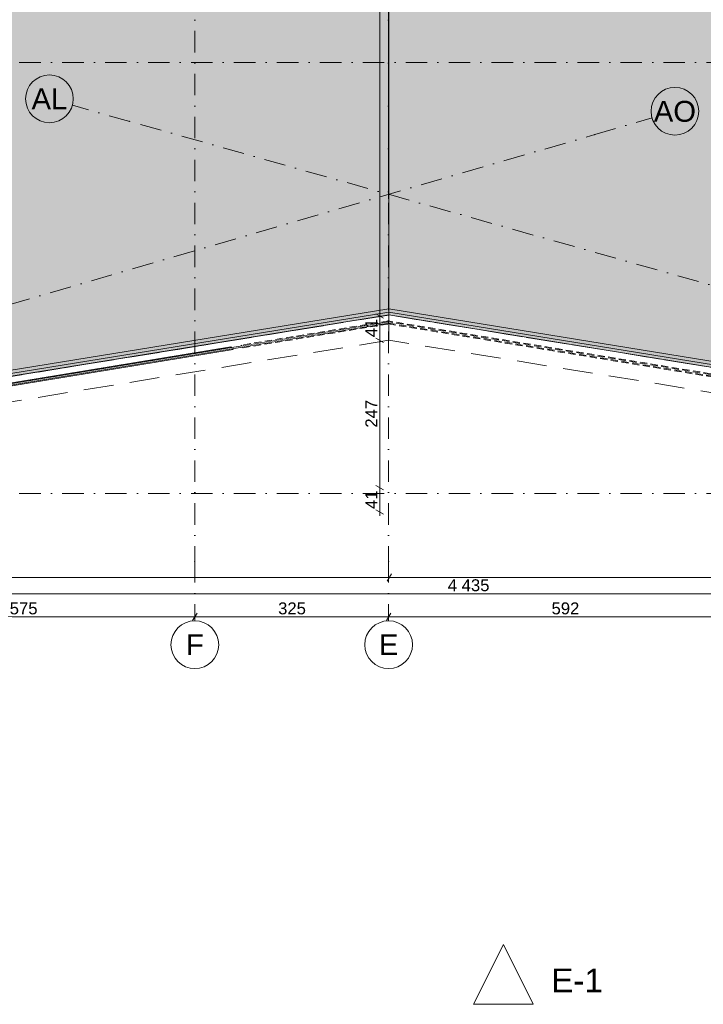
# Model space of a CAD drawing. Header units: millimetres. Extents: x 7523222 to 7571998, y 5751973 to 5786624.
# Tile 2 of 6: x 7539534 to 7550997, y 5751973 to 5768482. Entities that reach past the tile are written whole.
import ezdxf
from ezdxf.enums import TextEntityAlignment as Align

# ---------------------------------------------------------------- set-up
doc = ezdxf.new("R2010")
doc.units = ezdxf.units.MM
doc.header["$MEASUREMENT"] = 0
for name, pattern in [('Kropki i Kreski', [720, 360, -180, 0, -180]), ('Przerywana długa', [780, 500, -280]), ('Przerywana gęsta', [180, 120, -60]), ('Wipeout_Contour', [1000, 0, -1000])]:
    doc.linetypes.add(name, pattern=pattern)
for name, color, linetype in [('850-G Znaczniki robocze', 7, 'Continuous'), ('Nowe_260-A Balustrady', 7, 'Continuous'), ('Nowe_280-A Dachy Powłoki', 7, 'Continuous'), ('Nowe_290-A Ściany kurtynowe', 7, 'Continuous'), ('Nowe_299-A Wymiary opisy PB', 7, 'Continuous'), ('Nowe_410-K Osie', 7, 'Continuous')]:
    doc.layers.add(name, color=color, linetype=linetype)
for name, color, linetype, lineweight, true_color in [('850-G Znaczniki robocze_Nr_pióra__5', 7, 'Continuous', 13, 0x40a5ff), ('Nowe_2025-09-12 Strefa Taras_Nr_pióra__79', 7, 'Continuous', 0, 0xaaffd5), ('Nowe_280-A Dachy Powłoki_Nr_pióra__61', 7, 'Continuous', 13, 0x6a6a6a), ('Nowe_299-A Wymiary opisy PB_Nr_pióra__45', 7, 'Continuous', 15, 0x40a5ff), ('Nowe_299-A Wymiary opisy PB_Nr_pióra__85', 7, 'Continuous', 13, 0x80c2ff), ('Nowe_410-K Osie_Nr_pióra__5', 7, 'Continuous', 13, 0x40a5ff)]:
    doc.layers.add(name, color=color, linetype=linetype, lineweight=lineweight, true_color=true_color)
for name, color, linetype, lineweight in [('Nowe_2025-09-12 Strefa Taras_Nr_pióra__2', 8, 'Continuous', 13), ('Nowe_260-A Balustrady_Nr_pióra__11', 7, 'Continuous', 13), ('Nowe_260-A Balustrady_Nr_pióra__91', 7, 'Continuous', 13), ('Nowe_290-A Ściany kurtynowe_Nr_pióra__87', 7, 'Continuous', 13), ('Nowe_299-A Wymiary opisy PB_Nr_pióra__6', 5, 'Continuous', 13), ('Nowe_310-W Oświetlenie_Nr_pióra__100', 2, 'Continuous', 13), ('Nowe_410-K Osie_Nr_pióra__1', 7, 'Continuous', 13), ('Nowe_410-K Osie_Nr_pióra__7', 7, 'Continuous', 13)]:
    doc.layers.add(name, color=color, linetype=linetype, lineweight=lineweight)
doc.styles.add('STYL_AUTOMATYCZNY_1', font='arial.ttf')
doc.styles.add('STYL_AUTOMATYCZNY_2', font='arial.ttf')
doc.dimstyles.new('STYL_AUTOMATYCZNY__1', dxfattribs={"dimtxt": 200, "dimasz": 95, "dimexe": 0.18, "dimexo": 0.0625, "dimgap": 0, "dimtad": 1, "dimtih": 1, "dimtoh": 1, "dimdec": 1, "dimlfac": 0.1, "dimzin": 0, "dimdsep": 46, "dimtxsty": 'STYL_AUTOMATYCZNY_2', "dimblk": 'ARROWHEAD_2', "dimblk1": 'ARROWHEAD_2', "dimblk2": 'ARROWHEAD_2', "dimcen": 0.09, "dimse1": 1, "dimse2": 1, "dimclrd": 256, "dimclre": 256, "dimclrt": 5, "dimadec": 1, "dimazin": 0, "dimtfac": 1, "dimtdec": 4, "dimtmove": 0, "dimatfit": 3, "dimfxl": 0, "dimtolj": 1, "dimtzin": 0, "dimarcsym": 0})
doc.dimstyles.new('STYL_AUTOMATYCZNY__2', dxfattribs={"dimtxt": 200, "dimasz": 95, "dimexe": 0.18, "dimexo": 0.0625, "dimgap": 0, "dimtad": 1, "dimdec": 1, "dimlfac": 0.1, "dimzin": 0, "dimdsep": 46, "dimtxsty": 'STYL_AUTOMATYCZNY_2', "dimblk": 'ARROWHEAD_2', "dimblk1": 'ARROWHEAD_2', "dimblk2": 'ARROWHEAD_2', "dimcen": 0.09, "dimse1": 1, "dimse2": 1, "dimclrd": 256, "dimclre": 256, "dimclrt": 5, "dimadec": 1, "dimazin": 0, "dimtfac": 1, "dimtdec": 4, "dimtmove": 0, "dimatfit": 3, "dimfxl": 0, "dimtolj": 1, "dimtzin": 0, "dimarcsym": 0})

# ---------------------------------------------------------------- blocks, each defined once
blk = doc.blocks.new('Przegroda strukturalna_2', base_point=(6982742, 5361782))
at = {"layer": 'Nowe_290-A Ściany kurtynowe_Nr_pióra__87', "color": 7, "linetype": 'Continuous', "lineweight": 13}
for p, q in [((7545720, 5774202), (7545720, 5772818)), ((7545720, 5772818), (7545720, 5772018)), ((7545720, 5772018), (7545720, 5770368)), ((7545720, 5770368), (7545720, 5769568)), ((7545720, 5769568), (7545720, 5767918)), ((7545720, 5767918), (7545720, 5767118)), ((7545720, 5767118), (7545720, 5765481))]:
    blk.add_line(p, q, dxfattribs=at)
for p in [(7545720, 5774202), (7545720, 5772818), (7545720, 5772018), (7545720, 5770368), (7545720, 5769568), (7545720, 5767918), (7545720, 5767118), (7545720, 5765481)]:
    blk.add_point(p, dxfattribs=at)
blk = doc.blocks.new('Dach_1', base_point=(7545724, 5763108))
at = {"layer": 'Nowe_280-A Dachy Powłoki_Nr_pióra__61', "color": 251, "linetype": 'Przerywana długa', "lineweight": 13, "true_color": 0x6a6a6a, "flags": 128}
for points in [[(7545724, 5763531), (7563566, 5760633), (7568823, 5760633)], [(7545724, 5763108), (7545724, 5763531)], [(7569230, 5760226), (7563510, 5760226), (7545724, 5763108)]]:
    blk.add_lwpolyline(points, dxfattribs=at)
blk = doc.blocks.new('Dach_2', base_point=(7545724, 5763532))
at = {"layer": 'Nowe_280-A Dachy Powłoki_Nr_pióra__61', "color": 251, "linetype": 'Przerywana długa', "lineweight": 13, "true_color": 0x6a6a6a, "flags": 128}
for points in [[(7545724, 5763532), (7545720, 5776121)], [(7568823, 5760633), (7563566, 5760633), (7545724, 5763532)]]:
    blk.add_lwpolyline(points, dxfattribs=at)
blk = doc.blocks.new('Dach_3', base_point=(7536414, 5777587))
at = {"layer": 'Nowe_280-A Dachy Powłoki_Nr_pióra__61', "color": 251, "linetype": 'Przerywana długa', "lineweight": 13, "true_color": 0x6a6a6a, "flags": 128}
for points in [[(7536414, 5777587), (7545724, 5776122)], [(7536419, 5762019), (7536414, 5777587)], [(7545724, 5776122), (7545724, 5763530)], [(7545724, 5763530), (7536419, 5762019)]]:
    blk.add_lwpolyline(points, dxfattribs=at)
blk = doc.blocks.new('Dach_5', base_point=(7524880, 5760149))
at = {"layer": 'Nowe_280-A Dachy Powłoki_Nr_pióra__61', "color": 251, "linetype": 'Przerywana długa', "lineweight": 13, "true_color": 0x6a6a6a, "flags": 128}
for points in [[(7524880, 5760149), (7545724, 5763531)], [(7545724, 5763531), (7545724, 5763108)], [(7545724, 5763108), (7524880, 5759714)], [(7524880, 5759714), (7524880, 5760149)]]:
    blk.add_lwpolyline(points, dxfattribs=at)
blk = doc.blocks.new('Balustrada_1', base_point=(6982742, 5361782))
at = {"color": 254, "linetype": 'Wipeout_Contour', "lineweight": 0, "ltscale": 37975541.78688467}
blk.add_wipeout([(7543282, 5762981), (7545717, 5763381), (7545717, 5763431), (7543245, 5763026)], dxfattribs=at).dxf.layer = 'Nowe_260-A Balustrady'
at = {"color": 254, "linetype": 'Wipeout_Contour', "lineweight": 0, "ltscale": 37943348.29180799}
blk.add_wipeout([(7527903, 5760457), (7543111, 5762953), (7543074, 5762998), (7527867, 5760501)], dxfattribs=at).dxf.layer = 'Nowe_260-A Balustrady'
at = {"layer": 'Nowe_260-A Balustrady_Nr_pióra__91', "color": 7, "linetype": 'Przerywana gęsta', "lineweight": 13}
for p, q in [((7545717, 5763431), (7543245, 5763026)), ((7543282, 5762981), (7545717, 5763381)), ((7543245, 5763026), (7543282, 5762981))]:
    blk.add_line(p, q, dxfattribs=at)
at = {"layer": 'Nowe_260-A Balustrady_Nr_pióra__91', "color": 7, "linetype": 'Continuous', "lineweight": 13, "flags": 128}
blk.add_lwpolyline([(7527903, 5760457), (7543111, 5762953), (7543074, 5762998), (7527867, 5760501)], close=True, dxfattribs=at)
at = {"color": 254, "linetype": 'Wipeout_Contour', "lineweight": 0, "ltscale": 38004750.9080021}
blk.add_wipeout([(7545717, 5763431), (7545717, 5763381), (7563551, 5760461), (7563555, 5760511)], dxfattribs=at).dxf.layer = 'Nowe_260-A Balustrady'
at = {"layer": 'Nowe_260-A Balustrady_Nr_pióra__91', "color": 7, "linetype": 'Przerywana gęsta', "lineweight": 13}
for p, q in [((7563555, 5760511), (7545717, 5763431)), ((7545717, 5763381), (7563551, 5760461))]:
    blk.add_line(p, q, dxfattribs=at)
at = {"color": 254, "linetype": 'Wipeout_Contour', "lineweight": 0, "ltscale": 37948041.45868968}
blk.add_wipeout([(7527892, 5760470), (7545717, 5763396), (7545717, 5763416), (7527878, 5760488)], dxfattribs=at).dxf.layer = 'Nowe_260-A Balustrady'
at = {"layer": 'Nowe_260-A Balustrady_Nr_pióra__11', "color": 7, "linetype": 'Continuous', "lineweight": 13}
for p, q in [((7545717, 5763416), (7527878, 5760488)), ((7527892, 5760470), (7545717, 5763396))]:
    blk.add_line(p, q, dxfattribs=at)
at = {"color": 254, "linetype": 'Wipeout_Contour', "lineweight": 0, "ltscale": 38004750.90791894}
blk.add_wipeout([(7545717, 5763416), (7545717, 5763396), (7563552, 5760476), (7563553, 5760496)], dxfattribs=at).dxf.layer = 'Nowe_260-A Balustrady'
at = {"layer": 'Nowe_260-A Balustrady_Nr_pióra__91', "color": 7, "linetype": 'Przerywana gęsta', "lineweight": 13}
for p, q in [((7563553, 5760496), (7545717, 5763416)), ((7545717, 5763396), (7563552, 5760476))]:
    blk.add_line(p, q, dxfattribs=at)
at = {"color": 254, "linetype": 'Wipeout_Contour', "lineweight": 0, "ltscale": 37979929.4150959}
blk.add_wipeout([(7545708, 5763430), (7545716, 5763381), (7545726, 5763382), (7545718, 5763432)], dxfattribs=at).dxf.layer = 'Nowe_260-A Balustrady'
at = {"layer": 'Nowe_260-A Balustrady_Nr_pióra__91', "color": 7, "linetype": 'Przerywana gęsta', "lineweight": 13, "flags": 128}
blk.add_lwpolyline([(7545708, 5763430), (7545716, 5763381), (7545726, 5763382), (7545718, 5763432)], close=True, dxfattribs=at)
blk = doc.blocks.new('Standardowy znacznik osi[4]', base_point=(7571131, 5760536))
at = {"layer": 'Nowe_410-K Osie_Nr_pióra__5', "color": 161, "linetype": 'Kropki i Kreski', "lineweight": 13, "true_color": 0x40a5ff}
blk.add_line((7570131, 5760536), (7535691, 5760536), dxfattribs=at)
at = {"layer": 'Nowe_410-K Osie_Nr_pióra__1', "color": 7, "lineweight": 13, "style": 'STYL_AUTOMATYCZNY_1'}
for tag, p in [('AC_MarkerText_1_1', (7534291, 5760711)), ('AC_MarkerText_1_0', (7571531, 5760711))]:
    blk.add_attdef(tag, text='', height=350, dxfattribs=at).set_placement(p, align=Align.TOP_CENTER)
blk = doc.blocks.new('Standardowy znacznik osi[5]', base_point=(7571131, 5767766))
at = {"layer": 'Nowe_410-K Osie_Nr_pióra__5', "color": 161, "linetype": 'Kropki i Kreski', "lineweight": 13, "true_color": 0x40a5ff}
blk.add_line((7570131, 5767766), (7535691, 5767766), dxfattribs=at)
at = {"layer": 'Nowe_410-K Osie_Nr_pióra__1', "color": 7, "lineweight": 13, "style": 'STYL_AUTOMATYCZNY_1'}
for tag, p in [('AC_MarkerText_1_1', (7534291, 5767941)), ('AC_MarkerText_1_0', (7571531, 5767941))]:
    blk.add_attdef(tag, text='', height=350, dxfattribs=at).set_placement(p, align=Align.TOP_CENTER)
blk = doc.blocks.new('Standardowy znacznik osi[7]', base_point=(7545720, 5781536))
at = {"layer": 'Nowe_410-K Osie_Nr_pióra__5', "color": 161, "linetype": 'Kropki i Kreski', "lineweight": 13, "true_color": 0x40a5ff}
for p, q in [((7545720, 5780536), (7545720, 5759403)), ((7545720, 5759403), (7545720, 5758403))]:
    blk.add_line(p, q, dxfattribs=at)
blk.add_point((7545720, 5759403), dxfattribs=at)
blk.add_point((7545720, 5759403), dxfattribs=at)
at = {"layer": 'Nowe_410-K Osie_Nr_pióra__7', "color": 7, "linetype": 'Continuous', "lineweight": 13}
blk.add_circle((7545720, 5758003), 400, dxfattribs=at)
at = {"layer": 'Nowe_410-K Osie_Nr_pióra__1', "color": 7, "lineweight": 13, "style": 'STYL_AUTOMATYCZNY_1'}
for tag, p in [('AC_MarkerText_1_0', (7545720, 5782111)), ('AC_MarkerText_1_1', (7545720, 5758178))]:
    blk.add_attdef(tag, text='', height=350, dxfattribs=at).set_placement(p, align=Align.TOP_CENTER)
blk = doc.blocks.new('Standardowy znacznik osi[10]', base_point=(7565743, 5759920))
at = {"layer": 'Nowe_410-K Osie_Nr_pióra__5', "color": 161, "linetype": 'Kropki i Kreski', "lineweight": 13, "true_color": 0x40a5ff}
for p, q in [((7541380, 5766775), (7540417, 5767046)), ((7564781, 5760191), (7541380, 5766775)), ((7564781, 5760191), (7565743, 5759920))]:
    blk.add_line(p, q, dxfattribs=at)
for p in [(7541380, 5766775), (7541380, 5766775), (7564781, 5760191), (7564781, 5760191)]:
    blk.add_point(p, dxfattribs=at)
at = {"layer": 'Nowe_410-K Osie_Nr_pióra__7', "color": 7, "linetype": 'Continuous', "lineweight": 13}
for centre in [(7540032, 5767155), (7566129, 5759812)]:
    blk.add_circle(centre, 400, dxfattribs=at)
at = {"layer": 'Nowe_410-K Osie_Nr_pióra__1', "color": 7, "lineweight": 13, "style": 'STYL_AUTOMATYCZNY_1'}
for tag, p in [('AC_MarkerText_1_1', (7540032, 5767330)), ('AC_MarkerText_1_0', (7566129, 5759987))]:
    blk.add_attdef(tag, text='', height=350, rotation=360, dxfattribs=at).set_placement(p, align=Align.TOP_CENTER)
blk = doc.blocks.new('Standardowy znacznik osi[14]', base_point=(7526637, 5760009))
at = {"layer": 'Nowe_410-K Osie_Nr_pióra__5', "color": 161, "linetype": 'Kropki i Kreski', "lineweight": 13, "true_color": 0x40a5ff}
for p, q in [((7549177, 5766556), (7550137, 5766834)), ((7527597, 5760288), (7549177, 5766556)), ((7527597, 5760288), (7526637, 5760009))]:
    blk.add_line(p, q, dxfattribs=at)
for p in [(7549177, 5766556), (7549177, 5766556), (7527597, 5760288), (7527597, 5760288)]:
    blk.add_point(p, dxfattribs=at)
at = {"layer": 'Nowe_410-K Osie_Nr_pióra__7', "color": 7, "linetype": 'Continuous', "lineweight": 13}
for centre in [(7550521, 5766946), (7526253, 5759898)]:
    blk.add_circle(centre, 400, dxfattribs=at)
at = {"layer": 'Nowe_410-K Osie_Nr_pióra__1', "color": 7, "lineweight": 13, "style": 'STYL_AUTOMATYCZNY_1'}
for tag, p in [('AC_MarkerText_1_1', (7550521, 5767121)), ('AC_MarkerText_1_0', (7526253, 5760073))]:
    blk.add_attdef(tag, text='', height=350, rotation=360, dxfattribs=at).set_placement(p, align=Align.TOP_CENTER)
blk = doc.blocks.new('Standardowy znacznik osi[15]', base_point=(7542471, 5781536))
at = {"layer": 'Nowe_410-K Osie_Nr_pióra__5', "color": 161, "linetype": 'Kropki i Kreski', "lineweight": 13, "true_color": 0x40a5ff}
for p, q in [((7542471, 5780536), (7542471, 5759403)), ((7542471, 5759403), (7542471, 5758403))]:
    blk.add_line(p, q, dxfattribs=at)
blk.add_point((7542471, 5759403), dxfattribs=at)
blk.add_point((7542471, 5759403), dxfattribs=at)
at = {"layer": 'Nowe_410-K Osie_Nr_pióra__7', "color": 7, "linetype": 'Continuous', "lineweight": 13}
blk.add_circle((7542471, 5758003), 400, dxfattribs=at)
at = {"layer": 'Nowe_410-K Osie_Nr_pióra__1', "color": 7, "lineweight": 13, "style": 'STYL_AUTOMATYCZNY_1'}
for tag, p in [('AC_MarkerText_1_0', (7542471, 5782111)), ('AC_MarkerText_1_1', (7542471, 5758178))]:
    blk.add_attdef(tag, text='', height=350, dxfattribs=at).set_placement(p, align=Align.TOP_CENTER)
blk = doc.blocks.new('*D24', base_point=(6982742, 5361782))
at = {"layer": 'Nowe_299-A Wymiary opisy PB_Nr_pióra__45', "color": 161, "linetype": 'Continuous', "lineweight": 15, "true_color": 0x40a5ff}
for p, q in [((7536757, 5758531), (7536684, 5758406)), ((7542507, 5758531), (7542434, 5758406))]:
    blk.add_line(p, q, dxfattribs=at)
at = {"layer": 'Nowe_299-A Wymiary opisy PB_Nr_pióra__85', "color": 151, "linetype": 'Continuous', "lineweight": 13, "true_color": 0x80c2ff}
for p, q in [((7536659, 5758469), (7536720, 5758469)), ((7536720, 5758469), (7542471, 5758469))]:
    blk.add_line(p, q, dxfattribs=at)
at = {"layer": 'Nowe_299-A Wymiary opisy PB_Nr_pióra__6', "color": 5, "lineweight": 13, "insert": (7539367, 5758509), "char_height": 200, "attachment_point": 7, "style": 'STYL_AUTOMATYCZNY_2'}
blk.add_mtext('\\A1;{\\pql;\\fArial|b0|i0|c238|p0;\\W1.000000;575}', dxfattribs=at)
blk = doc.blocks.new('ARROWHEAD_2')
at = {"color": 0, "linetype": 'Continuous', "lineweight": 0}
for p, q in [((0, 0), (-1, 0)), ((-0.38, -0.66), (0.38, 0.66))]:
    blk.add_line(p, q, dxfattribs=at)
blk = doc.blocks.new('*D26', base_point=(6982742, 5361782))
at = {"layer": 'Nowe_299-A Wymiary opisy PB_Nr_pióra__45', "color": 161, "linetype": 'Continuous', "lineweight": 15, "true_color": 0x40a5ff}
for p, q in [((7542507, 5758531), (7542434, 5758406)), ((7545757, 5758531), (7545684, 5758406))]:
    blk.add_line(p, q, dxfattribs=at)
at = {"layer": 'Nowe_299-A Wymiary opisy PB_Nr_pióra__85', "color": 151, "linetype": 'Continuous', "lineweight": 13, "true_color": 0x80c2ff}
blk.add_line((7542471, 5758469), (7545720, 5758469), dxfattribs=at)
at = {"layer": 'Nowe_299-A Wymiary opisy PB_Nr_pióra__6', "color": 5, "lineweight": 13, "insert": (7543867, 5758509), "char_height": 200, "attachment_point": 7, "style": 'STYL_AUTOMATYCZNY_2'}
blk.add_mtext('\\A1;{\\pql;\\fArial|b0|i0|c238|p0;\\W1.000000;325}', dxfattribs=at)
blk = doc.blocks.new('*D27', base_point=(6982742, 5361782))
at = {"layer": 'Nowe_299-A Wymiary opisy PB_Nr_pióra__45', "color": 161, "linetype": 'Continuous', "lineweight": 15, "true_color": 0x40a5ff}
for p, q in [((7545757, 5758531), (7545684, 5758406)), ((7551677, 5758531), (7551604, 5758406))]:
    blk.add_line(p, q, dxfattribs=at)
at = {"layer": 'Nowe_299-A Wymiary opisy PB_Nr_pióra__85', "color": 151, "linetype": 'Continuous', "lineweight": 13, "true_color": 0x80c2ff}
blk.add_line((7545720, 5758469), (7551641, 5758469), dxfattribs=at)
at = {"layer": 'Nowe_299-A Wymiary opisy PB_Nr_pióra__6', "color": 5, "lineweight": 13, "insert": (7548452, 5758509), "char_height": 200, "attachment_point": 7, "style": 'STYL_AUTOMATYCZNY_2'}
blk.add_mtext('\\A1;{\\pql;\\fArial|b0|i0|c238|p0;\\W1.000000;592}', dxfattribs=at)
blk = doc.blocks.new('*D31', base_point=(6982742, 5361782))
at = {"layer": 'Nowe_299-A Wymiary opisy PB_Nr_pióra__45', "color": 161, "linetype": 'Continuous', "lineweight": 15, "true_color": 0x40a5ff}
for p, q in [((7536757, 5781416), (7536684, 5781291)), ((7542507, 5781416), (7542434, 5781291))]:
    blk.add_line(p, q, dxfattribs=at)
at = {"layer": 'Nowe_299-A Wymiary opisy PB_Nr_pióra__85', "color": 151, "linetype": 'Continuous', "lineweight": 13, "true_color": 0x80c2ff}
for p, q in [((7536659, 5781354), (7536720, 5781354)), ((7536720, 5781354), (7542471, 5781354))]:
    blk.add_line(p, q, dxfattribs=at)
at = {"layer": 'Nowe_299-A Wymiary opisy PB_Nr_pióra__6', "color": 5, "lineweight": 13, "insert": (7539367, 5781394), "char_height": 200, "attachment_point": 7, "style": 'STYL_AUTOMATYCZNY_2'}
blk.add_mtext('\\A1;{\\pql;\\fArial|b0|i0|c238|p0;\\W1.000000;575}', dxfattribs=at)
blk = doc.blocks.new('*D32', base_point=(6982742, 5361782))
at = {"layer": 'Nowe_299-A Wymiary opisy PB_Nr_pióra__45', "color": 161, "linetype": 'Continuous', "lineweight": 15, "true_color": 0x40a5ff}
for p, q in [((7542507, 5781416), (7542434, 5781291)), ((7545757, 5781416), (7545684, 5781291))]:
    blk.add_line(p, q, dxfattribs=at)
at = {"layer": 'Nowe_299-A Wymiary opisy PB_Nr_pióra__85', "color": 151, "linetype": 'Continuous', "lineweight": 13, "true_color": 0x80c2ff}
blk.add_line((7542471, 5781354), (7545720, 5781354), dxfattribs=at)
at = {"layer": 'Nowe_299-A Wymiary opisy PB_Nr_pióra__6', "color": 5, "lineweight": 13, "insert": (7543867, 5781394), "char_height": 200, "attachment_point": 7, "style": 'STYL_AUTOMATYCZNY_2'}
blk.add_mtext('\\A1;{\\pql;\\fArial|b0|i0|c238|p0;\\W1.000000;325}', dxfattribs=at)
blk = doc.blocks.new('*D33', base_point=(6982742, 5361782))
at = {"layer": 'Nowe_299-A Wymiary opisy PB_Nr_pióra__45', "color": 161, "linetype": 'Continuous', "lineweight": 15, "true_color": 0x40a5ff}
for p, q in [((7545757, 5781416), (7545684, 5781291)), ((7551677, 5781416), (7551604, 5781291))]:
    blk.add_line(p, q, dxfattribs=at)
at = {"layer": 'Nowe_299-A Wymiary opisy PB_Nr_pióra__85', "color": 151, "linetype": 'Continuous', "lineweight": 13, "true_color": 0x80c2ff}
blk.add_line((7545720, 5781354), (7551641, 5781354), dxfattribs=at)
at = {"layer": 'Nowe_299-A Wymiary opisy PB_Nr_pióra__6', "color": 5, "lineweight": 13, "insert": (7548452, 5781394), "char_height": 200, "attachment_point": 7, "style": 'STYL_AUTOMATYCZNY_2'}
blk.add_mtext('\\A1;{\\pql;\\fArial|b0|i0|c238|p0;\\W1.000000;592}', dxfattribs=at)
blk = doc.blocks.new('*D48', base_point=(6982742, 5361782))
at = {"layer": 'Nowe_299-A Wymiary opisy PB_Nr_pióra__45', "color": 161, "linetype": 'Continuous', "lineweight": 15, "true_color": 0x40a5ff}
for p, q in [((7545508, 5760671), (7545633, 5760599)), ((7545508, 5760262), (7545633, 5760190))]:
    blk.add_line(p, q, dxfattribs=at)
at = {"layer": 'Nowe_299-A Wymiary opisy PB_Nr_pióra__85', "color": 151, "linetype": 'Continuous', "lineweight": 13, "true_color": 0x80c2ff}
for p, q in [((7545570, 5760226), (7545570, 5760635)), ((7545570, 5760164), (7545570, 5760226))]:
    blk.add_line(p, q, dxfattribs=at)
at = {"layer": 'Nowe_299-A Wymiary opisy PB_Nr_pióra__6', "color": 5, "lineweight": 13, "insert": (7545530, 5760278), "char_height": 200, "attachment_point": 7, "rotation": 90, "style": 'STYL_AUTOMATYCZNY_2'}
blk.add_mtext('\\A1;{\\pql;\\fArial|b0|i0|c238|p0;\\W1.000000;41}', dxfattribs=at)
blk = doc.blocks.new('*D49', base_point=(6982742, 5361782))
at = {"layer": 'Nowe_299-A Wymiary opisy PB_Nr_pióra__45', "color": 161, "linetype": 'Continuous', "lineweight": 15, "true_color": 0x40a5ff}
for p, q in [((7545508, 5763142), (7545633, 5763069)), ((7545508, 5760671), (7545633, 5760599))]:
    blk.add_line(p, q, dxfattribs=at)
at = {"layer": 'Nowe_299-A Wymiary opisy PB_Nr_pióra__85', "color": 151, "linetype": 'Continuous', "lineweight": 13, "true_color": 0x80c2ff}
blk.add_line((7545570, 5760635), (7545570, 5763106), dxfattribs=at)
at = {"layer": 'Nowe_299-A Wymiary opisy PB_Nr_pióra__6', "color": 5, "lineweight": 13, "insert": (7545530, 5761642), "char_height": 200, "attachment_point": 7, "rotation": 90, "style": 'STYL_AUTOMATYCZNY_2'}
blk.add_mtext('\\A1;{\\pql;\\fArial|b0|i0|c238|p0;\\W1.000000;247}', dxfattribs=at)
blk = doc.blocks.new('*D50', base_point=(6982742, 5361782))
at = {"layer": 'Nowe_299-A Wymiary opisy PB_Nr_pióra__45', "color": 161, "linetype": 'Continuous', "lineweight": 15, "true_color": 0x40a5ff}
for p, q in [((7545508, 5763552), (7545633, 5763479)), ((7545508, 5763142), (7545633, 5763069))]:
    blk.add_line(p, q, dxfattribs=at)
at = {"layer": 'Nowe_299-A Wymiary opisy PB_Nr_pióra__85', "color": 151, "linetype": 'Continuous', "lineweight": 13, "true_color": 0x80c2ff}
blk.add_line((7545570, 5763106), (7545570, 5763515), dxfattribs=at)
at = {"layer": 'Nowe_299-A Wymiary opisy PB_Nr_pióra__6', "color": 5, "lineweight": 13, "insert": (7545530, 5763158), "char_height": 200, "attachment_point": 7, "rotation": 90, "style": 'STYL_AUTOMATYCZNY_2'}
blk.add_mtext('\\A1;{\\pql;\\fArial|b0|i0|c238|p0;\\W1.000000;41}', dxfattribs=at)
blk = doc.blocks.new('*D51', base_point=(6982742, 5361782))
at = {"layer": 'Nowe_299-A Wymiary opisy PB_Nr_pióra__45', "color": 161, "linetype": 'Continuous', "lineweight": 15, "true_color": 0x40a5ff}
for p, q in [((7545508, 5776191), (7545633, 5776119)), ((7545508, 5763552), (7545633, 5763479))]:
    blk.add_line(p, q, dxfattribs=at)
at = {"layer": 'Nowe_299-A Wymiary opisy PB_Nr_pióra__85', "color": 151, "linetype": 'Continuous', "lineweight": 13, "true_color": 0x80c2ff}
blk.add_line((7545570, 5763515), (7545570, 5776155), dxfattribs=at)
at = {"layer": 'Nowe_299-A Wymiary opisy PB_Nr_pióra__6', "color": 5, "lineweight": 13, "insert": (7545530, 5769492), "char_height": 200, "attachment_point": 7, "rotation": 90, "style": 'STYL_AUTOMATYCZNY_2'}
blk.add_mtext('\\A1;{\\pql;\\fArial|b0|i0|c238|p0;\\W1.000000;1\xa0264}', dxfattribs=at)
blk = doc.blocks.new('*D55', base_point=(6982742, 5361782))
at = {"layer": 'Nowe_299-A Wymiary opisy PB_Nr_pióra__45', "color": 161, "linetype": 'Continuous', "lineweight": 15, "true_color": 0x40a5ff}
for p, q in [((7524916, 5758919), (7524844, 5758794)), ((7569194, 5758794), (7569266, 5758919))]:
    blk.add_line(p, q, dxfattribs=at)
at = {"layer": 'Nowe_299-A Wymiary opisy PB_Nr_pióra__85', "color": 151, "linetype": 'Continuous', "lineweight": 13, "true_color": 0x80c2ff}
for p, q in [((7524819, 5758857), (7524880, 5758857)), ((7524880, 5758857), (7569230, 5758857)), ((7569230, 5758857), (7569291, 5758857))]:
    blk.add_line(p, q, dxfattribs=at)
at = {"layer": 'Nowe_299-A Wymiary opisy PB_Nr_pióra__6', "color": 5, "lineweight": 13, "insert": (7546712, 5758897), "char_height": 200, "attachment_point": 7, "style": 'STYL_AUTOMATYCZNY_2'}
blk.add_mtext('\\A1;{\\pql;\\fArial|b0|i0|c238|p0;\\W1.000000;4\xa0435}', dxfattribs=at)
blk = doc.blocks.new('*D56', base_point=(6982742, 5361782))
at = {"layer": 'Nowe_299-A Wymiary opisy PB_Nr_pióra__45', "color": 161, "linetype": 'Continuous', "lineweight": 15, "true_color": 0x40a5ff}
for p, q in [((7524916, 5759192), (7524844, 5759067)), ((7545766, 5759192), (7545694, 5759067))]:
    blk.add_line(p, q, dxfattribs=at)
at = {"layer": 'Nowe_299-A Wymiary opisy PB_Nr_pióra__85', "color": 151, "linetype": 'Continuous', "lineweight": 13, "true_color": 0x80c2ff}
for p, q in [((7524819, 5759129), (7524880, 5759129)), ((7524880, 5759129), (7545730, 5759129))]:
    blk.add_line(p, q, dxfattribs=at)
at = {"layer": 'Nowe_299-A Wymiary opisy PB_Nr_pióra__6', "color": 5, "lineweight": 13, "insert": (7534962, 5759169), "char_height": 200, "attachment_point": 7, "style": 'STYL_AUTOMATYCZNY_2'}
blk.add_mtext('\\A1;{\\pql;\\fArial|b0|i0|c238|p0;\\W1.000000;2\xa0085}', dxfattribs=at)
blk = doc.blocks.new('*D57', base_point=(6982742, 5361782))
at = {"layer": 'Nowe_299-A Wymiary opisy PB_Nr_pióra__45', "color": 161, "linetype": 'Continuous', "lineweight": 15, "true_color": 0x40a5ff}
for p, q in [((7545766, 5759192), (7545694, 5759067)), ((7563596, 5759192), (7563524, 5759067))]:
    blk.add_line(p, q, dxfattribs=at)
at = {"layer": 'Nowe_299-A Wymiary opisy PB_Nr_pióra__85', "color": 151, "linetype": 'Continuous', "lineweight": 13, "true_color": 0x80c2ff}
blk.add_line((7545730, 5759129), (7563560, 5759129), dxfattribs=at)
at = {"layer": 'Nowe_299-A Wymiary opisy PB_Nr_pióra__6', "color": 5, "lineweight": 13, "insert": (7554302, 5759169), "char_height": 200, "attachment_point": 7, "style": 'STYL_AUTOMATYCZNY_2'}
blk.add_mtext('\\A1;{\\pql;\\fArial|b0|i0|c238|p0;\\W1.000000;1\xa0783}', dxfattribs=at)
blk = doc.blocks.new('Elewacja_1', base_point=(7571998, 5751973))
at = {"layer": '850-G Znaczniki robocze_Nr_pióra__5', "color": 161, "lineweight": 13, "true_color": 0x40a5ff, "insert": (7548445, 5752173), "char_height": 400, "attachment_point": 7, "style": 'STYL_AUTOMATYCZNY_2'}
blk.add_mtext('\\A1;{\\pql;\\pt0;\\fArial|b0|i0|c238|p0;\\W1.000000;E-1}', dxfattribs=at)
at = {"color": 254, "linetype": 'Wipeout_Contour', "lineweight": 0, "ltscale": 28469348.4412422}
blk.add_wipeout([(7548145, 5751973), (7547645, 5752973), (7547145, 5751973)], dxfattribs=at).dxf.layer = '850-G Znaczniki robocze'
at = {"layer": '850-G Znaczniki robocze_Nr_pióra__5', "color": 161, "linetype": 'Continuous', "lineweight": 13, "true_color": 0x40a5ff, "flags": 128}
blk.add_lwpolyline([(7548145, 5751973), (7547145, 5751973), (7547645, 5752973)], close=True, dxfattribs=at)

msp = doc.modelspace()

# ---------------------------------------------------------------- hatches: boundary and pattern name
at = {"layer": 'Nowe_2025-09-12 Strefa Taras_Nr_pióra__79', "linetype": 'Continuous', "lineweight": 0, "true_color": 0xaaffd5}
h = msp.add_hatch(dxfattribs=at)
h.set_pattern_fill('trawa', color=121, style=0, pattern_type=2)
h.set_pattern_definition([(90, (6982742.06, 5361781.85), (-600, 0), [86.6025, -259.808]), (90, (6983042.06, 5361955.05), (-600, 0), [86.6025, -259.808]), (30, (6982742.06, 5361781.85), (-300, 519.61524), [86.6025, -259.808]), (30, (6982742.06, 5362128.26), (-300, 519.61524), [86.6025, -259.808]), (150, (6982742.06, 5361781.85), (300, 519.61524), [86.6025, -259.808]), (150, (6982742.06, 5362128.26), (300, 519.61524), [86.6025, -259.808])])
h.paths.add_polyline_path([(7524880.17, 5779410.03), (7524885.95, 5760149.69), (7545724.42, 5763531.43), (7563569.89, 5760632.38), (7568826.88, 5760632.38), (7568826.88, 5779037.73), (7563547.57, 5779040.14), (7545720.42, 5776122.23)])

# ---------------------------------------------------------------- linework, layer by layer
at = {"layer": 'Nowe_2025-09-12 Strefa Taras_Nr_pióra__2', "color": 8, "linetype": 'Continuous', "lineweight": 13, "flags": 128}
msp.add_lwpolyline([(7524880.17, 5779410.03), (7524885.95, 5760149.69), (7545724.42, 5763531.43), (7563569.89, 5760632.38), (7568826.88, 5760632.38), (7568826.88, 5779037.73), (7563547.57, 5779040.14), (7545720.42, 5776122.23)], close=True, dxfattribs=at)

# ---------------------------------------------------------------- block references
at = {"layer": '850-G Znaczniki robocze', "color": 151, "lineweight": 13, "true_color": 0x80c2ff}
msp.add_blockref('Elewacja_1', (7571998.05, 5751973.48), dxfattribs=at)
at = {"layer": 'Nowe_280-A Dachy Powłoki', "color": 251, "linetype": 'Continuous', "lineweight": 13, "true_color": 0x6a6a6a}
for name, p in [('Dach_1', (7545724.41, 5763108.34)), ('Dach_2', (7545724.41, 5763532.08)), ('Dach_3', (7536414.16, 5777586.62)), ('Dach_5', (7524880.17, 5760148.75))]:
    msp.add_blockref(name, p, dxfattribs=at)
at = {"layer": 'Nowe_290-A Ściany kurtynowe', "linetype": 'Continuous', "lineweight": 0}
msp.add_blockref('Przegroda strukturalna_2', (6982742.06, 5361781.85), dxfattribs=at)

# ---------------------------------------------------------------- dimensions: what is measured, and where the dimension line sits
at = {"layer": 'Nowe_299-A Wymiary opisy PB', "color": 151, "linetype": 'Continuous', "lineweight": 13, "true_color": 0x80c2ff}
for base, p1, p2, picture, middle in [((7542470.55, 5758468.9), (7536720.42, 5758403.44), (7542470.55, 5758403.44), '*D24', (7539594.97, 5758608.9)), ((7545720.42, 5758468.9), (7542470.55, 5758403.44), (7545720.42, 5758403.44), '*D26', (7544094.97, 5758608.9)), ((7551640.51, 5758468.9), (7545720.42, 5758403.44), (7551640.51, 5758403.44), '*D27', (7548679.95, 5758608.9))]:
    dim = msp.add_linear_dim(base=base, p1=p1, p2=p2, dimstyle='STYL_AUTOMATYCZNY__1', dxfattribs=at)
    dim.commit()
    dim.dimension.update_dxf_attribs({"geometry": picture, "text_midpoint": middle, "dimtype": 160})

# ---------------------------------------------------------------- next in the draw order: block references
at = {"layer": 'Nowe_260-A Balustrady', "color": 7, "linetype": 'Continuous', "lineweight": 13}
msp.add_blockref('Balustrada_1', (6982742.06, 5361781.85), dxfattribs=at)

# ---------------------------------------------------------------- next in the draw order: linework, layer by layer
at = {"layer": 'Nowe_310-W Oświetlenie_Nr_pióra__100', "color": 2, "linetype": 'Continuous', "lineweight": 13}
for points in [[(7524872.58, 5779361.9), (7545724.56, 5776072.26), (7563547.52, 5778992.07), (7568774.16, 5778989.68), (7568774.16, 5760681.75), (7563569.82, 5760681.75), (7545724.42, 5763580.78), (7524872.36, 5760196.84)], [(7524864.75, 5779312.28), (7545724.71, 5776021.38), (7563551.6, 5778941.83), (7568723.93, 5778939.47), (7568723.93, 5760731.98), (7563573.88, 5760731.98), (7545724.42, 5763631.67), (7524864.32, 5760246.42)]]:
    msp.add_lwpolyline(points, dxfattribs=at)

# ---------------------------------------------------------------- next in the draw order: block references
at = {"layer": 'Nowe_410-K Osie', "color": 8, "linetype": 'Continuous', "lineweight": 13}
ref = msp.add_blockref('Standardowy znacznik osi[15]', (7542470.55, 5781536.1), dxfattribs=at)
ref.add_attrib('AC_MarkerText_1_1', 'F', dxfattribs={"layer": 'Nowe_410-K Osie_Nr_pióra__1', "color": 7, "lineweight": 13, "height": 350, "style": 'STYL_AUTOMATYCZNY_1'}).set_placement((7542470.55, 5758178.44), align=Align.TOP_CENTER)
ref = msp.add_blockref('Standardowy znacznik osi[7]', (7545720.42, 5781536.1), dxfattribs=at)
ref.add_attrib('AC_MarkerText_1_1', 'E', dxfattribs={"layer": 'Nowe_410-K Osie_Nr_pióra__1', "color": 7, "lineweight": 13, "height": 350, "style": 'STYL_AUTOMATYCZNY_1'}).set_placement((7545720.42, 5758178.44), align=Align.TOP_CENTER)
for name, p in [('Standardowy znacznik osi[5]', (7571131, 5767765.54)), ('Standardowy znacznik osi[4]', (7571131, 5760535.61))]:
    msp.add_blockref(name, p, dxfattribs=at)
ref = msp.add_blockref('Standardowy znacznik osi[10]', (7565743.46, 5759920.36), dxfattribs=at)
ref.add_attrib('AC_MarkerText_1', 'AL', dxfattribs={"layer": 'Nowe_410-K Osie_Nr_pióra__1', "color": 7, "lineweight": 13, "height": 350, "rotation": 360, "style": 'STYL_AUTOMATYCZNY_1'}).set_placement((7566128.51, 5759987.02), align=Align.TOP_CENTER)
ref.add_attrib('AC_MarkerText_1_1', 'AL', dxfattribs={"layer": 'Nowe_410-K Osie_Nr_pióra__1', "color": 7, "lineweight": 13, "height": 350, "rotation": 360, "style": 'STYL_AUTOMATYCZNY_1'}).set_placement((7540031.89, 5767329.56), align=Align.TOP_CENTER)
ref = msp.add_blockref('Standardowy znacznik osi[14]', (7526636.63, 5760009.44), dxfattribs=at)
ref.add_attrib('AC_MarkerText_1', 'AO', dxfattribs={"layer": 'Nowe_410-K Osie_Nr_pióra__1', "color": 7, "lineweight": 13, "height": 350, "rotation": 360, "style": 'STYL_AUTOMATYCZNY_1'}).set_placement((7526252.5, 5760072.89), align=Align.TOP_CENTER)
ref.add_attrib('AC_MarkerText_1_1', 'AO', dxfattribs={"layer": 'Nowe_410-K Osie_Nr_pióra__1', "color": 7, "lineweight": 13, "height": 350, "rotation": 360, "style": 'STYL_AUTOMATYCZNY_1'}).set_placement((7550521.13, 5767120.97), align=Align.TOP_CENTER)

# ---------------------------------------------------------------- next in the draw order: dimensions: what is measured, and where the dimension line sits
at = {"layer": 'Nowe_299-A Wymiary opisy PB', "color": 151, "linetype": 'Continuous', "lineweight": 13, "true_color": 0x80c2ff}
for base, p1, p2, picture, middle in [((7542470.55, 5781353.58), (7536720.42, 5758403.44), (7542470.55, 5758403.44), '*D31', (7539594.97, 5781493.58)), ((7545720.42, 5781353.58), (7542470.55, 5758403.44), (7545720.42, 5758403.44), '*D32', (7544094.97, 5781493.58)), ((7551640.51, 5781353.58), (7545720.42, 5758403.44), (7551640.51, 5758403.44), '*D33', (7548679.95, 5781493.58)), ((7569230.3, 5758856.82), (7524880.17, 5779410.03), (7569230.3, 5779445.61), '*D55', (7547055.13, 5758996.82)), ((7545730.22, 5759129.4), (7524880.17, 5779410.03), (7545730.22, 5776548.64), '*D56', (7535305.09, 5759269.4)), ((7563559.96, 5759129.4), (7545730.22, 5776548.64), (7563559.96, 5759131.63), '*D57', (7554644.98, 5759269.4))]:
    dim = msp.add_linear_dim(base=base, p1=p1, p2=p2, dimstyle='STYL_AUTOMATYCZNY__1', dxfattribs=at)
    dim.commit()
    dim.dimension.update_dxf_attribs({"geometry": picture, "text_midpoint": middle, "dimtype": 160})
for base, p1, p2, picture, middle in [((7545570.42, 5776155.13), (7545724.42, 5763515.47), (7545724.42, 5776155.13), '*D51', (7545430.42, 5769835.19)), ((7545570.42, 5763515.47), (7545724.41, 5763105.54), (7545724.42, 5763515.47), '*D50', (7545430.42, 5763310.16)), ((7545570.42, 5763105.54), (7571415.71, 5760635.15), (7545724.41, 5763105.54), '*D49', (7545430.42, 5761869.84)), ((7545570.42, 5760635.15), (7571415.71, 5760225.61), (7571415.71, 5760635.15), '*D48', (7545430.42, 5760430.04))]:
    dim = msp.add_linear_dim(base=base, p1=p1, p2=p2, angle=90, dimstyle='STYL_AUTOMATYCZNY__2', dxfattribs=at)
    dim.commit()
    dim.dimension.update_dxf_attribs({"geometry": picture, "text_midpoint": middle, "dimtype": 160, "text_rotation": 90})

doc.saveas('drawing.dxf')
